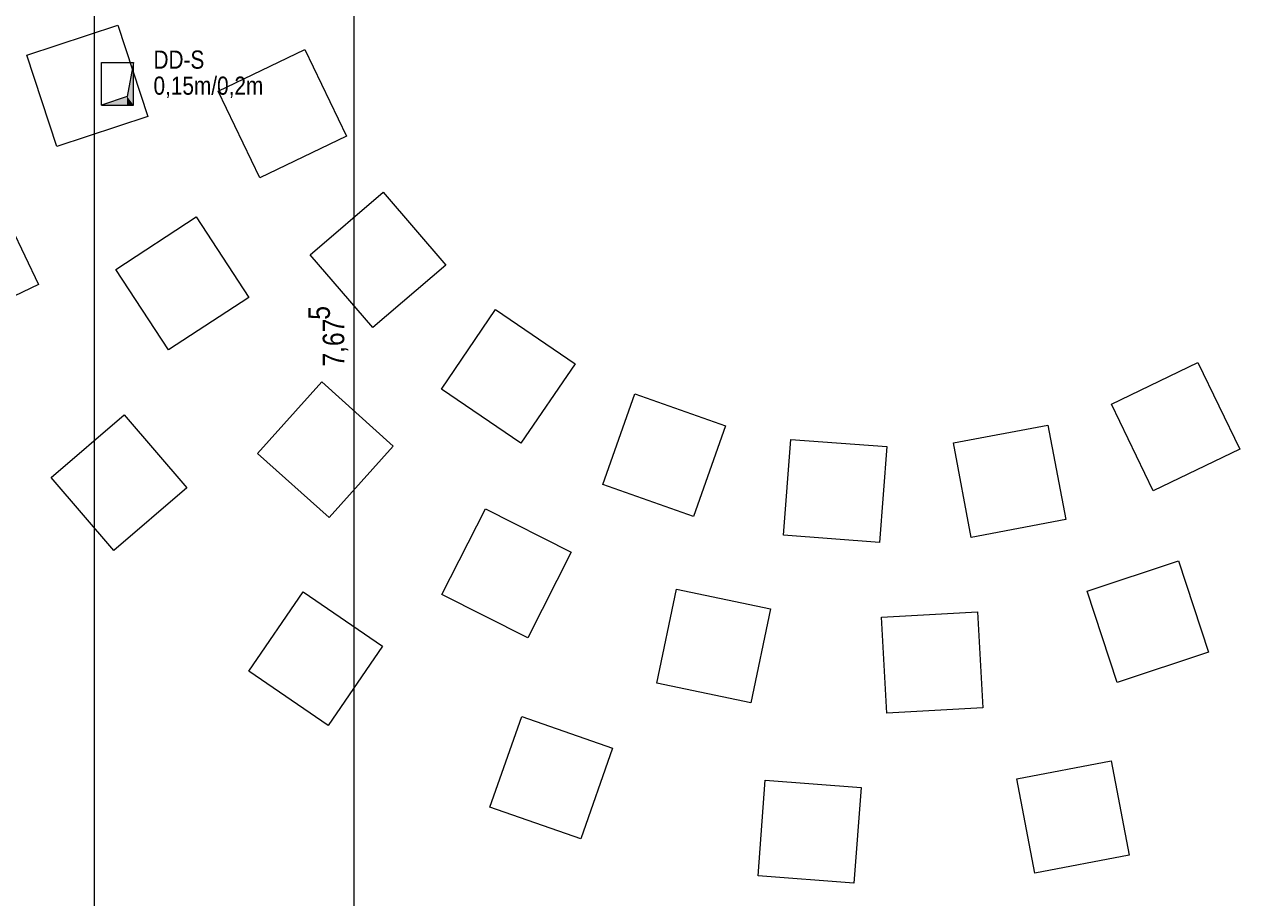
# Model space of a CAD drawing. Extents: x -620 to 300, y 62 to 1162.
# Tile 33 of 93: x -133 to -19, y 248 to 330. Entities that reach past the tile are written whole.
import ezdxf
from ezdxf.lldxf.tags import DXFTag

# ---------------------------------------------------------------- set-up
doc = ezdxf.new("R2010")
doc.units = 0
doc.layers.get('0').update_dxf_attribs({"lineweight": 13})
for name, color, linetype, lineweight, true_color in [('30 -35 Decken- 11 Durchbruch', 5, 'Continuous', 15, 0x0000ff), ('60- 61 allgemeine Ausstattung- 1 Möbel', 7, 'Continuous', 9, 0x00cccc), ('70 -76 Bemaßung- 2 Allgemein', 9, 'Continuous', 5, 0x808080)]:
    doc.layers.add(name, color=color, linetype=linetype, lineweight=lineweight, true_color=true_color)
doc.layers.add('70 -71 Achsen- 1 Gebäudeachsen', color=7, linetype='STRICHPUNKT2-A06G94JT8I', lineweight=18)
doc.styles.get("Standard").update_dxf_attribs({"font": 'ARIALN.TTF'})
tags = doc.linetypes.add('STRICHPUNKT2-A06G94JT8I', pattern=[12.7, 6.35, -3.175, 0, -3.175]).pattern_tags.tags
tags[10:11] = [DXFTag(74, 4), DXFTag(75, 0), DXFTag(340, '0'), DXFTag(46, 0.0), DXFTag(50, 0.0), DXFTag(44, 0.0), DXFTag(45, 0.0)]
tags[8:9] = [DXFTag(74, 4), DXFTag(75, 0), DXFTag(340, '0'), DXFTag(46, 0.0), DXFTag(50, 0.0), DXFTag(44, 0.0), DXFTag(45, 0.0)]
tags[6:7] = [DXFTag(74, 4), DXFTag(75, 0), DXFTag(340, '0'), DXFTag(46, 0.0), DXFTag(50, 0.0), DXFTag(44, 0.0), DXFTag(45, 0.0)]
tags[4:5] = [DXFTag(74, 4), DXFTag(75, 0), DXFTag(340, '0'), DXFTag(46, 0.0), DXFTag(50, 0.0), DXFTag(44, 0.0), DXFTag(45, 0.0)]

# ---------------------------------------------------------------- blocks, each defined once
blk = doc.blocks.new('Referenz-A06G94JV8I')
at = {"layer": '30 -35 Decken- 11 Durchbruch', "color": 0, "linetype": 'Continuous', "lineweight": -2, "ltscale": 0.13}
for p, q in [((-125.48, 322.11), (-125.48, 326.11)), ((-125.48, 326.11), (-122.48, 326.11)), ((-122.48, 326.11), (-123.08, 322.91)), ((-122.48, 322.11), (-122.48, 326.11)), ((-123.08, 322.91), (-125.48, 322.11)), ((-125.48, 322.11), (-122.48, 322.11))]:
    blk.add_line(p, q, dxfattribs=at)
at = {"layer": '30 -35 Decken- 11 Durchbruch', "color": 0, "lineweight": -2}
for points in [[(-122.48, 322.11), (-123.08, 322.91), (-122.48, 326.11)], [(-123.08, 322.11), (-125.48, 322.11), (-123.08, 322.91)], [(-123.08, 322.11), (-123.08, 322.91), (-122.48, 322.11)]]:
    blk.add_solid(points, dxfattribs=at)
at = {"layer": '60- 61 allgemeine Ausstattung- 1 Möbel', "color": 0, "linetype": 'Continuous', "lineweight": -2, "ltscale": 0.13}
for p, q in [((-132.49, 326.78), (-123.94, 329.59)), ((-123.94, 329.59), (-121.13, 321.04)), ((-129.68, 318.23), (-132.49, 326.78)), ((-114.55, 323.41), (-106.44, 327.31)), ((-106.44, 327.31), (-102.54, 319.2)), ((-110.65, 315.3), (-114.55, 323.41)), ((-121.13, 321.04), (-129.68, 318.23)), ((-102.54, 319.2), (-110.65, 315.3)), ((-135.27, 313.43), (-131.37, 305.32)), ((-105.93, 308.09), (-99.11, 313.96)), ((-99.11, 313.96), (-93.24, 307.13)), ((-124.13, 306.71), (-116.6, 311.63)), ((-116.6, 311.63), (-111.67, 304.1)), ((-100.06, 301.27), (-105.93, 308.09)), ((-119.21, 299.18), (-124.13, 306.71)), ((-93.24, 307.13), (-100.06, 301.27)), ((-131.37, 305.32), (-139.48, 301.42)), ((-111.67, 304.1), (-119.21, 299.18)), ((-93.64, 295.52), (-88.57, 302.96)), ((-88.57, 302.96), (-81.13, 297.88)), ((-81.13, 297.88), (-86.21, 290.45)), ((-30.89, 294.1), (-22.78, 298.01)), ((-22.78, 298.01), (-18.87, 289.9)), ((-110.86, 289.48), (-104.86, 296.19)), ((-104.86, 296.19), (-98.15, 290.18)), ((-86.21, 290.45), (-93.64, 295.52)), ((-78.52, 286.57), (-75.54, 295.06)), ((-75.54, 295.06), (-67.05, 292.08)), ((-26.98, 285.99), (-30.89, 294.1)), ((-130.19, 287.23), (-123.37, 293.09)), ((-123.37, 293.09), (-117.5, 286.27)), ((-67.05, 292.08), (-70.03, 283.59)), ((-45.68, 290.47), (-36.84, 292.15)), ((-36.84, 292.15), (-35.17, 283.3)), ((-61.59, 281.83), (-60.91, 290.8)), ((-60.91, 290.8), (-51.94, 290.13)), ((-44.01, 281.63), (-45.68, 290.47)), ((-104.16, 283.48), (-110.86, 289.48)), ((-98.15, 290.18), (-104.16, 283.48)), ((-51.94, 290.13), (-52.61, 281.15)), ((-18.87, 289.9), (-26.98, 285.99)), ((-124.33, 280.4), (-130.19, 287.23)), ((-117.5, 286.27), (-124.33, 280.4)), ((-70.03, 283.59), (-78.52, 286.57)), ((-93.59, 276.27), (-89.53, 284.3)), ((-89.53, 284.3), (-81.5, 280.24)), ((-35.17, 283.3), (-44.01, 281.63)), ((-52.61, 281.15), (-61.59, 281.83)), ((-81.5, 280.24), (-85.56, 272.21)), ((-33.17, 276.6), (-24.62, 279.42)), ((-24.62, 279.42), (-21.81, 270.87)), ((-73.48, 267.98), (-71.64, 276.79)), ((-71.64, 276.79), (-62.83, 274.95)), ((-111.68, 269.09), (-106.6, 276.52)), ((-106.6, 276.52), (-99.17, 271.45)), ((-85.56, 272.21), (-93.59, 276.27)), ((-30.36, 268.05), (-33.17, 276.6)), ((-62.83, 274.95), (-64.67, 266.14)), ((-52.42, 274.16), (-43.43, 274.67)), ((-43.43, 274.67), (-42.93, 265.68)), ((-51.91, 265.18), (-52.42, 274.16)), ((-99.17, 271.45), (-104.24, 264.02)), ((-21.81, 270.87), (-30.36, 268.05)), ((-104.24, 264.02), (-111.68, 269.09)), ((-64.67, 266.14), (-73.48, 267.98)), ((-42.93, 265.68), (-51.91, 265.18)), ((-89.1, 256.37), (-86.12, 264.86)), ((-86.12, 264.86), (-77.63, 261.88)), ((-77.63, 261.88), (-80.6, 253.39)), ((-39.75, 259.03), (-30.9, 260.7)), ((-30.9, 260.7), (-29.23, 251.86)), ((-63.99, 249.92), (-63.32, 258.89)), ((-63.32, 258.89), (-54.34, 258.22)), ((-38.07, 250.19), (-39.75, 259.03)), ((-54.34, 258.22), (-55.01, 249.24)), ((-80.6, 253.39), (-89.1, 256.37)), ((-29.23, 251.86), (-38.07, 250.19)), ((-55.01, 249.24), (-63.99, 249.92))]:
    blk.add_line(p, q, dxfattribs=at)
at = {"layer": '70 -71 Achsen- 1 Gebäudeachsen', "color": 0, "linetype": 'STRICHPUNKT2-A06G94JT8I', "lineweight": -2, "ltscale": 0.13}
blk.add_line((-126.18, 1084.55), (-126.18, 85.11), dxfattribs=at)
at = {"layer": '70 -76 Bemaßung- 2 Allgemein', "color": 0, "linetype": 'Continuous', "lineweight": -2, "ltscale": 0.13}
blk.add_line((-101.81, 224.67), (-101.81, 376.05), dxfattribs=at)
at = {"layer": '30 -35 Decken- 11 Durchbruch', "color": 0, "linetype": 'Continuous', "lineweight": -2, "ltscale": 0.13, "char_height": 1.7, "attachment_point": 1}
for s, insert in [('{\\fArial Narrow;DD-S}', (-120.61, 327.22)), ('{\\fArial Narrow;0,15m/0,2m}', (-120.61, 324.78))]:
    blk.add_mtext(s, dxfattribs=dict(at, insert=insert))
at = {"layer": '30 -35 Decken- 11 Durchbruch', "color": 0, "linetype": 'ByBlock', "lineweight": -2, "ltscale": 0.13, "insert": (-125.48, 322.12), "char_height": 0.0036, "attachment_point": 1}
for s in ['{\\fArial Narrow;prm4_type}', '{\\fArial Narrow;prm5_type}', '{\\fArial Narrow;prm6_value}', '{\\fArial Narrow;prm7_name}', '{\\fArial Narrow;prm5_value}', '{\\fArial Narrow;prm1_value}', '{\\fArial Narrow;prm0_type}', '{\\fArial Narrow;prm3_type}', '{\\fArial Narrow;prm6_name}', '{\\fArial Narrow;prm2_name}', '{\\fArial Narrow;prm7_value}', '{\\fArial Narrow;prm1_type}', '{\\fArial Narrow;prm2_value}', '{\\fArial Narrow;prm6_type}', '{\\fArial Narrow;prm2_type}', '{\\fArial Narrow;prm0_value}', '{\\fArial Narrow;prm7_type}', '{\\fArial Narrow;IFC_UUID}', '{\\fArial Narrow;prm1_name}', '{\\fArial Narrow;prm3_name}', '{\\fArial Narrow;prm0_name}', '{\\fArial Narrow;prm4_name}', '{\\fArial Narrow;prm4_value}', '{\\fArial Narrow;prm5_name}', '{\\fArial Narrow;instanceID}', '{\\fArial Narrow;prm3_value}']:
    blk.add_mtext(s, dxfattribs=at)
at = {"layer": '70 -76 Bemaßung- 2 Allgemein', "color": 0, "linetype": 'Continuous', "lineweight": -2, "ltscale": 0.13, "char_height": 2.0138, "attachment_point": 1, "rotation": 90}
for s, insert in [('{\\fArial Narrow;5}', (-106.1, 302.01)), ('{\\fArial Narrow;7,67}', (-104.76, 297.62))]:
    blk.add_mtext(s, dxfattribs=dict(at, insert=insert))

msp = doc.modelspace()

# ---------------------------------------------------------------- block references
at = {"color": 8, "lineweight": 13, "ltscale": 0.13, "true_color": 0x808080}
msp.add_blockref('Referenz-A06G94JV8I', (0, 0), dxfattribs=at)

doc.saveas('drawing.dxf')
